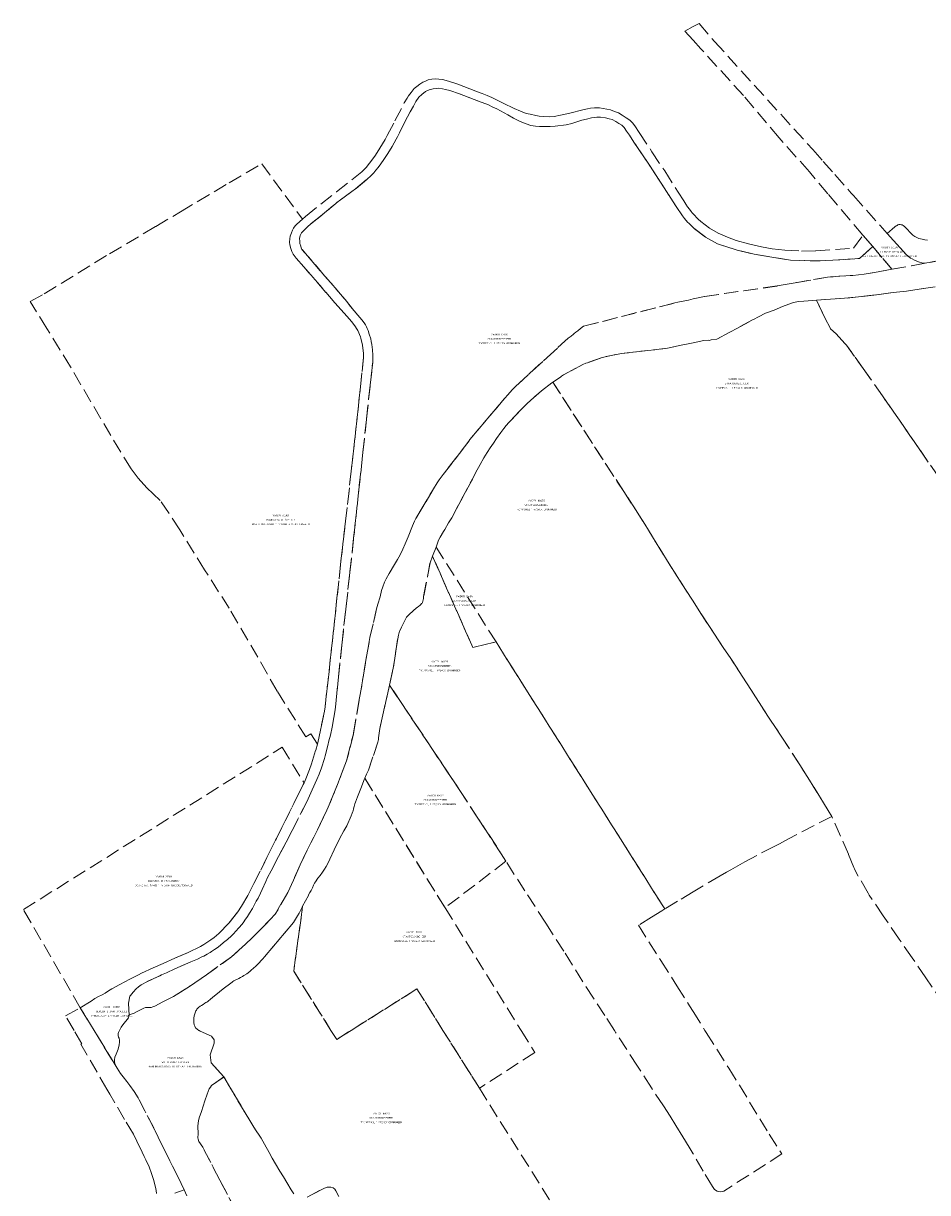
# Model space of a CAD drawing. Header units: metres. Extents: x 188526 to 197860, y 581431 to 587564.
# Tile 25 of 31: x 194523 to 195167, y 585384 to 586217. Entities that reach past the tile are written whole.
import ezdxf
from ezdxf.enums import TextEntityAlignment as Align

# ---------------------------------------------------------------- set-up
doc = ezdxf.new("R2010")
doc.units = ezdxf.units.M
doc.linetypes.add('DASHEDX2', pattern=[14, 10, -4])
doc.layers.add('B-WA-KG-GRENS_KADASTRAAL-G', color=150, linetype='DASHEDX2', lineweight=18)
doc.layers.add('B-WA-KG-GRENS_KADASTRAAL-T50', color=130, linetype='Continuous', lineweight=50)
doc.styles.add('NLCS-ISO-T25', font='NLCS-ISO.ttf', dxfattribs={"height": 2.5})

msp = doc.modelspace()

# ---------------------------------------------------------------- linework, layer by layer
at = {"layer": 'B-WA-KG-GRENS_KADASTRAAL-G'}
for points in [[(195000, 586205.29), (194994.06, 586211.83), (195000, 586214.97), (195004.41, 586217.3), (195015.34, 586204.33), (195085.3, 586127.36), (195092.63, 586118.98), (195100.84, 586109.6), (195112.56, 586096.45), (195114.17, 586094.63), (195133.22, 586073.3), (195138.33, 586067.57), (195151.74, 586052.55), (195152.84, 586051.66), (195154.95, 586050.11), (195156.09, 586049.5), (195157.57, 586048.66), (195159.37, 586047.97), (195161.35, 586047.23), (195163.01, 586046.8), (195165.32, 586046.49), (195141.57, 586042.18), (195127.95, 586058.26), (195120.96, 586066.49), (195096.03, 586095.91), (195082.79, 586111.56), (195061.41, 586135.66), (195035.83, 586165.93), (195005.45, 586199.28), (195000, 586205.29)], [(194588.32, 585475.55), (194573.43, 585500), (194563.61, 585516.14), (194571.33, 585520.91), (194574.04, 585522.61), (194576.18, 585523.77), (194579.18, 585525.25), (194581.38, 585526.58), (194583.77, 585528.09), (194586.02, 585529.54), (194591.84, 585532.7), (194598.8, 585536.48), (194605.07, 585539.67), (194607.14, 585540.74), (194615.5, 585544.61), (194622.57, 585547.68), (194630.83, 585551.33), (194640.49, 585555.55), (194649.1, 585559.67), (194651.66, 585561.09), (194656.66, 585564.47), (194659.02, 585566.21), (194662.17, 585568.88), (194669.34, 585576.34), (194675.79, 585584.48), (194678.47, 585588.56), (194682.89, 585596.11), (194687.25, 585604.52), (194696.54, 585623.13), (194702.6, 585635.39), (194709.52, 585649.26), (194718.77, 585667.76), (194722.43, 585675.11), (194722.97, 585676.32), (194723.66, 585677.87), (194726.9, 585685.75), (194728.26, 585689.85), (194731.28, 585699.67), (194732.51, 585703.95), (194732.77, 585704.84), (194734.73, 585713.89), (194737.45, 585727.39), (194737.89, 585730.45), (194739.88, 585747.59), (194746.41, 585807.77), (194749.2, 585834.12), (194752.51, 585862.62), (194756.54, 585898.33), (194763.16, 585958.44), (194765.32, 585979.36), (194765.36, 585981.16), (194765.31, 585982.2), (194764.5, 585988.18), (194763.42, 585993.05), (194763.07, 585994.07), (194761.16, 585998.43), (194760.23, 586000), (194759.62, 586001.03), (194758.4, 586002.92), (194756.73, 586004.85), (194753.73, 586008.4), (194744.95, 586018.26), (194722.89, 586043.83), (194717.33, 586050.15), (194715.3, 586052.89), (194714.28, 586054.87), (194713.56, 586057.05), (194712.9, 586059.47), (194712.64, 586061.44), (194712.8, 586063.73), (194713.12, 586065.83), (194713.9, 586068.14), (194714.76, 586070.01), (194715.42, 586071.5), (194716.51, 586072.99), (194717.7, 586074.36), (194721.8, 586077.8), (194724.07, 586079.7), (194734.84, 586088.59), (194745.97, 586097.27), (194764.11, 586111.61), (194767.13, 586114.73), (194769.66, 586117.72), (194771.94, 586120.7), (194773.89, 586123.51), (194776.94, 586128.36), (194780.68, 586134.7), (194782.19, 586137.43), (194787.65, 586147.85), (194794.25, 586160.64), (194796.3, 586164.07), (194797.32, 586165.8), (194799.13, 586167.95), (194801.46, 586170.8), (194803.23, 586172.43), (194805.37, 586174.03), (194807.58, 586175.39), (194809.35, 586176.25), (194811.44, 586177), (194814.04, 586177.45), (194816.65, 586177.74), (194818.88, 586177.61), (194821.59, 586177.22), (194825.93, 586176.09), (194832.37, 586173.92), (194840.96, 586170.76), (194846.52, 586168.53), (194849.85, 586167.37), (194853.32, 586166.03), (194856.7, 586164.45), (194864.73, 586160.53), (194872.56, 586156.65), (194877, 586154.65), (194881.16, 586153.11), (194884.02, 586152.53), (194887.91, 586151.75), (194890.5, 586151.21), (194893.26, 586151.05), (194897.42, 586150.77), (194900.98, 586150.97), (194905.55, 586151.9), (194912.14, 586153.35), (194921.37, 586155.72), (194924.77, 586156.41), (194926.96, 586156.79), (194929.73, 586157.21), (194933.35, 586157.09), (194935.98, 586156.75), (194938.6, 586156.25), (194941.11, 586155.66), (194944.1, 586154.62), (194946.91, 586153.54), (194949.6, 586151.96), (194952.37, 586150.05), (194954.89, 586148.24), (194956.79, 586146.46), (194958.43, 586144.36), (194961.72, 586139.63), (194970.64, 586125.89), (194979.77, 586112.21), (194989.43, 586097.12), (194993.52, 586090.91), (194994.94, 586088.44), (194996.14, 586086.61), (194997.35, 586085.01), (194998.59, 586083.32), (194999.24, 586082.43), (195000, 586081.62), (195003.51, 586077.93), (195005.54, 586076.24), (195011.8, 586071.47), (195017.79, 586067.97), (195024.49, 586064.95), (195030.68, 586062.61), (195039.56, 586060.3), (195048.62, 586058.23), (195056.39, 586056.81), (195065.4, 586055.86), (195077.15, 586055.13), (195087.51, 586055.36), (195114.21, 586057.17), (195120.96, 586066.49), (195127.95, 586058.26), (195118.55, 586049.82), (195089.48, 586048.06), (195069.32, 586048.68), (195056.1, 586050.78), (195043.52, 586052.81), (195031.46, 586055.77), (195017.49, 586060.36), (195008.94, 586065.11), (195000.43, 586071.41), (195000, 586071.87), (194997.17, 586074.85), (194996, 586075.72), (194993.83, 586078.23), (194992.47, 586080.18), (194987.98, 586086.96), (194977.23, 586103.39), (194967.48, 586118.46), (194957.89, 586132.75), (194954.78, 586137.67), (194952.7, 586140.61), (194950.81, 586143.11), (194949.16, 586144.68), (194947.23, 586146.07), (194945.03, 586147.38), (194942.44, 586148.78), (194940.17, 586149.34), (194937.69, 586149.92), (194934.18, 586150.42), (194931.46, 586150.61), (194927.65, 586149.95), (194924.02, 586149.17), (194920.68, 586148.43), (194917.17, 586147.12), (194913.76, 586146.09), (194909.65, 586144.98), (194901.76, 586144), (194898.25, 586143.77), (194894.35, 586143.78), (194890.64, 586143.85), (194887.68, 586144), (194884.54, 586144.61), (194881.2, 586145.69), (194876.77, 586147.45), (194872.22, 586149.78), (194868.17, 586152.26), (194860.3, 586156.49), (194856.86, 586157.97), (194854.2, 586159.22), (194847.25, 586161.79), (194833.55, 586167.02), (194826.74, 586169.39), (194823.6, 586170.19), (194821.46, 586170.78), (194819, 586171.12), (194817.16, 586170.93), (194814.95, 586170.64), (194812.07, 586169.91), (194809.39, 586168.78), (194806.74, 586166.71), (194804.8, 586164.84), (194802.56, 586161.57), (194800.84, 586158.34), (194798.41, 586154.19), (194794.69, 586147.13), (194790.92, 586139.43), (194789.43, 586136.5), (194788.64, 586134.84), (194785.7, 586129.69), (194782.62, 586124.58), (194779.87, 586120.34), (194777.65, 586117.17), (194775.78, 586114.74), (194774.01, 586112.73), (194772.67, 586110.94), (194770.74, 586109.03), (194767.64, 586106.14), (194759.55, 586099.41), (194756.96, 586097.49), (194747.85, 586090.95), (194747.27, 586090.48), (194735.74, 586080.92), (194727.48, 586074.29), (194725.69, 586072.64), (194723.97, 586071.03), (194722.56, 586069.58), (194721.14, 586068.1), (194720.12, 586066.17), (194719.68, 586064.03), (194719.85, 586062.28), (194720.04, 586060.52), (194720.63, 586058.7), (194721, 586057.51), (194721.47, 586056.32), (194728.04, 586048.73), (194737.48, 586037.57), (194745.07, 586028.91), (194752.16, 586020.55), (194761.24, 586009.38), (194764.02, 586006.07), (194765.65, 586004.06), (194766.67, 586002.49), (194767.44, 586001.1), (194767.92, 586000), (194768.55, 585998.54), (194769.44, 585995.94), (194770.45, 585992.54), (194770.86, 585990.81), (194771.22, 585988.54), (194771.63, 585984.72), (194771.83, 585980.92), (194771.83, 585976.87), (194771.82, 585975.93), (194770.03, 585959.48), (194767.39, 585935.13), (194764.91, 585911.92), (194761.75, 585883.04), (194758.26, 585850.49), (194755.59, 585826.04), (194752.68, 585800.02), (194749.86, 585774.49), (194747.43, 585751.79), (194745.76, 585735.16), (194745.3, 585730.13), (194744.85, 585726.92), (194744.2, 585722.85), (194742.93, 585715.89), (194741.86, 585710.28), (194740.62, 585706.34), (194739.82, 585702.94), (194738.01, 585695.46), (194737.51, 585693.62), (194735.28, 585687.02), (194733.69, 585682.45), (194732.1, 585678.6), (194728.81, 585671.25), (194724.83, 585662.74), (194714.45, 585642.43), (194710.16, 585634.1), (194704.81, 585623.85), (194699.52, 585613.6), (194697.02, 585608.91), (194695.74, 585605.93), (194693.18, 585600.24), (194692.02, 585597.71), (194690.16, 585594.25), (194688.92, 585592.08), (194686.15, 585586.84), (194684.09, 585583.52), (194682.57, 585580.99), (194680.89, 585578.55), (194680.07, 585577.32), (194678.79, 585575.67), (194676.45, 585572.93), (194674.41, 585570.62), (194672.59, 585568.82), (194671.17, 585567.44), (194668.33, 585564.77), (194665.62, 585562.5), (194663.12, 585560.5), (194661.05, 585558.89), (194659.25, 585557.53), (194657.15, 585556.15), (194656.03, 585555.43), (194653.96, 585554.22), (194651.52, 585552.91), (194650.23, 585552.28), (194647.05, 585550.81), (194642.29, 585548.72), (194631, 585543.72), (194625.06, 585541.06), (194621.42, 585539.46), (194620.29, 585538.89), (194610.55, 585534.41), (194610.07, 585534.13), (194608.39, 585533.26), (194606.98, 585532.33), (194605.02, 585530.94), (194603.4, 585529.47), (194601.26, 585527.23), (194599.28, 585524.87), (194598.78, 585524.25), (194598, 585519.44), (194598.2, 585514.86), (194598.47, 585510.89), (194597.98, 585510.54), (194597.78, 585509.85), (194597.85, 585508.99), (194596.92, 585507.8), (194594.75, 585505.15), (194593.82, 585503.96), (194592.7, 585502.19), (194591.41, 585500), (194590.83, 585498.51), (194590.67, 585497.7), (194590.59, 585496.43), (194590.81, 585495.18), (194591.21, 585494.32), (194591.48, 585492.92), (194591.62, 585491.62), (194591.38, 585489.72), (194590.49, 585486.65), (194589.12, 585483.05), (194588.21, 585480.9), (194587.94, 585478.97), (194587.93, 585477.55), (194588.32, 585475.55)], [(194598.47, 585510.89), (194598.2, 585514.86), (194598, 585519.44), (194598.78, 585524.25), (194599.28, 585524.87), (194601.26, 585527.23), (194603.4, 585529.47), (194605.02, 585530.94), (194606.98, 585532.33), (194608.39, 585533.26), (194610.07, 585534.13), (194610.55, 585534.41), (194620.29, 585538.89), (194621.42, 585539.46), (194625.06, 585541.06), (194631, 585543.72), (194642.29, 585548.72), (194647.05, 585550.81), (194650.23, 585552.28), (194651.52, 585552.91), (194653.96, 585554.22), (194656.03, 585555.43), (194657.15, 585556.15), (194659.25, 585557.53), (194661.05, 585558.89), (194663.12, 585560.5), (194665.62, 585562.5), (194668.33, 585564.77), (194671.17, 585567.44), (194672.59, 585568.82), (194674.41, 585570.62), (194676.45, 585572.93), (194678.79, 585575.67), (194680.07, 585577.32), (194680.89, 585578.55), (194682.57, 585580.99), (194684.09, 585583.52), (194686.15, 585586.84), (194688.92, 585592.08), (194690.16, 585594.25), (194692.02, 585597.71), (194693.18, 585600.24), (194695.74, 585605.93), (194697.02, 585608.91), (194699.52, 585613.6), (194704.81, 585623.85), (194710.16, 585634.1), (194714.45, 585642.43), (194724.83, 585662.74), (194728.81, 585671.25), (194732.1, 585678.6), (194733.69, 585682.45), (194735.28, 585687.02), (194737.51, 585693.62), (194738.01, 585695.46), (194739.82, 585702.94), (194740.62, 585706.34), (194741.86, 585710.28), (194742.93, 585715.89), (194744.2, 585722.85), (194744.85, 585726.92), (194745.3, 585730.13), (194745.76, 585735.16), (194747.43, 585751.79), (194749.86, 585774.49), (194752.68, 585800.02), (194755.59, 585826.04), (194758.26, 585850.49), (194761.75, 585883.04), (194764.91, 585911.92), (194767.39, 585935.13), (194770.03, 585959.48), (194771.82, 585975.93), (194771.83, 585976.87), (194771.83, 585980.92), (194771.63, 585984.72), (194771.22, 585988.54), (194770.86, 585990.81), (194770.45, 585992.54), (194769.44, 585995.94), (194768.55, 585998.54), (194767.92, 586000), (194767.44, 586001.1), (194766.67, 586002.49), (194765.65, 586004.06), (194764.02, 586006.07), (194761.24, 586009.38), (194752.16, 586020.55), (194745.07, 586028.91), (194737.48, 586037.57), (194728.04, 586048.73), (194721.47, 586056.32), (194721, 586057.51), (194720.63, 586058.7), (194720.04, 586060.52), (194719.85, 586062.28), (194719.68, 586064.03), (194720.12, 586066.17), (194721.14, 586068.1), (194722.56, 586069.58), (194723.97, 586071.03), (194725.69, 586072.64), (194727.48, 586074.29), (194735.74, 586080.92), (194747.27, 586090.48), (194747.85, 586090.95), (194756.96, 586097.49), (194759.55, 586099.41), (194767.64, 586106.14), (194770.74, 586109.03), (194772.67, 586110.94), (194774.01, 586112.73), (194775.78, 586114.74), (194777.65, 586117.17), (194779.87, 586120.34), (194782.62, 586124.58), (194785.7, 586129.69), (194788.64, 586134.84), (194789.43, 586136.5), (194790.92, 586139.43), (194794.69, 586147.13), (194798.41, 586154.19), (194800.84, 586158.34), (194802.56, 586161.57), (194804.8, 586164.84), (194806.74, 586166.71), (194809.39, 586168.78), (194812.07, 586169.91), (194814.95, 586170.64), (194817.16, 586170.93), (194819, 586171.12), (194821.46, 586170.78), (194823.6, 586170.19), (194826.74, 586169.39), (194833.55, 586167.02), (194847.25, 586161.79), (194854.2, 586159.22), (194856.86, 586157.97), (194860.3, 586156.49), (194868.17, 586152.26), (194872.22, 586149.78), (194876.77, 586147.45), (194881.2, 586145.69), (194884.54, 586144.61), (194887.68, 586144), (194890.64, 586143.85), (194894.35, 586143.78), (194898.25, 586143.77), (194901.76, 586144), (194909.65, 586144.98), (194913.76, 586146.09), (194917.17, 586147.12), (194920.68, 586148.43), (194924.02, 586149.17), (194927.65, 586149.95), (194931.46, 586150.61), (194934.18, 586150.42), (194937.69, 586149.92), (194940.17, 586149.34), (194942.44, 586148.78), (194945.03, 586147.38), (194947.23, 586146.07), (194949.16, 586144.68), (194950.81, 586143.11), (194952.7, 586140.61), (194954.78, 586137.67), (194957.89, 586132.75), (194967.48, 586118.46), (194977.23, 586103.39), (194987.98, 586086.96), (194992.47, 586080.18), (194993.83, 586078.23), (194996, 586075.72), (194997.17, 586074.85), (195000, 586071.87), (195000.43, 586071.41), (195008.94, 586065.11), (195017.49, 586060.36), (195031.46, 586055.77), (195043.52, 586052.81), (195056.1, 586050.78), (195069.32, 586048.68), (195089.48, 586048.06), (195118.55, 586049.82), (195127.95, 586058.26), (195141.57, 586042.18), (195121.92, 586038.61), (195113.68, 586037.74), (195097.94, 586036.76), (195095.61, 586036.43), (195074.03, 586032.74), (195059.9, 586030.23), (195008.23, 586022.79), (195000, 586021.12), (194996.68, 586020.25), (194989.16, 586018.7), (194986.95, 586018.16), (194921.86, 586001.54), (194919.94, 586000), (194917.85, 585998.31), (194916.59, 585997.33), (194915.4, 585996.48), (194914.96, 585996.07), (194914.3, 585995.49), (194913.63, 585994.94), (194913.07, 585994.48), (194911.11, 585993.12), (194875.34, 585960.31), (194874.5, 585959.52), (194873.07, 585958.16), (194871.07, 585956.22), (194840.96, 585920.8), (194840.26, 585919.66), (194822.02, 585895.87), (194819.2, 585892.16), (194817.74, 585890.06), (194802.64, 585864.72), (194801.57, 585862.7), (194800.13, 585859.33), (194797.11, 585851.57), (194795.07, 585846.61), (194793.41, 585842.73), (194791.46, 585838.81), (194789.48, 585835.29), (194787.3, 585831.87), (194783.62, 585825.52), (194781.46, 585821.67), (194780.35, 585819.22), (194778.96, 585815.97), (194778.11, 585813.29), (194777.06, 585808.85), (194776.7, 585807.5), (194775.89, 585805.12), (194775.45, 585803.7), (194774.59, 585800.33), (194769.86, 585779.83), (194767.48, 585766.35), (194765.08, 585751.81), (194762.3, 585735.62), (194758.08, 585711.28), (194753.49, 585692.64), (194749.71, 585682.63), (194743.46, 585666.95), (194738.56, 585655.14), (194738.53, 585655.42), (194732.45, 585642.83), (194725.22, 585628.35), (194720.17, 585617.99), (194715.35, 585607.07), (194711.41, 585598.3), (194702.49, 585582.79), (194698.88, 585578.93), (194685.6, 585565.37), (194671.39, 585552.46), (194653.42, 585539.59), (194641.47, 585531.34), (194629.89, 585524.2), (194622.49, 585520.28), (194616.65, 585517.3), (194615.2, 585516.72), (194614.03, 585516.3), (194613.29, 585516.18), (194612.99, 585516.2), (194612.05, 585516.19), (194611.08, 585516.27), (194610.04, 585516.2), (194608.79, 585515.83), (194604.1, 585513.44), (194601.91, 585512.34), (194599.84, 585511.44), (194598.47, 585510.89)], [(194732.51, 585703.95), (194727.75, 585711.29), (194724.21, 585709.18), (194703.78, 585741.58), (194689.97, 585765.86), (194669.71, 585800.64), (194652.1, 585828.03), (194634.48, 585856.42), (194620.55, 585877.55), (194615.52, 585882.23), (194610.94, 585886.51), (194604.85, 585893.36), (194599.89, 585899.89), (194585.33, 585923.63), (194556.6, 585972.66), (194539.8, 586000), (194528, 586019.2), (194537.97, 586024.71), (194584.4, 586053.12), (194617.42, 586072.7), (194634.89, 586083.06), (194669.54, 586103.7), (194692.82, 586117.22), (194721.8, 586077.8), (194717.7, 586074.36), (194716.51, 586072.99), (194715.42, 586071.5), (194714.76, 586070.01), (194713.9, 586068.14), (194713.12, 586065.83), (194712.8, 586063.73), (194712.64, 586061.44), (194712.9, 586059.47), (194713.56, 586057.05), (194714.28, 586054.87), (194715.3, 586052.89), (194717.33, 586050.15), (194722.89, 586043.83), (194744.95, 586018.26), (194753.73, 586008.4), (194756.73, 586004.85), (194758.4, 586002.92), (194759.62, 586001.03), (194760.23, 586000), (194761.16, 585998.43), (194763.07, 585994.07), (194763.42, 585993.05), (194764.5, 585988.18), (194765.31, 585982.2), (194765.36, 585981.16), (194765.32, 585979.36), (194763.16, 585958.44), (194756.54, 585898.33), (194752.51, 585862.62), (194749.2, 585834.12), (194746.41, 585807.77), (194739.88, 585747.59), (194737.89, 585730.45), (194737.45, 585727.39), (194734.73, 585713.89), (194732.77, 585704.84), (194732.51, 585703.95)], [(194900.06, 585961.71), (194950.57, 585883.9), (194958.89, 585871.07), (194965.64, 585860.62), (194973.69, 585847.29), (194981.02, 585835.36), (194982.93, 585832.23), (195000, 585805.63), (195004.41, 585798.76), (195011.16, 585788.43), (195022.01, 585772.02), (195026.4, 585765.6), (195044.41, 585737.64), (195047.04, 585733.48), (195055.18, 585720.85), (195063.21, 585708.9), (195075.91, 585689.14), (195082.94, 585678.25), (195098.72, 585652.43), (195067.89, 585636.34), (195061.46, 585632.94), (195057.69, 585631.07), (195036.93, 585620.14), (195030.11, 585616.24), (195026.85, 585614.46), (195023.74, 585612.76), (195019.29, 585610.18), (195001.32, 585599.5), (195000, 585598.71), (194988.82, 585591.96), (194979.82, 585586.48), (194859.67, 585776.66), (194816.94, 585844.3), (194818.77, 585849.14), (194819.95, 585851.32), (194822.34, 585855.27), (194823.14, 585856.89), (194825.73, 585861.62), (194828.09, 585865.04), (194842.83, 585892.71), (194845.12, 585897.22), (194848.34, 585903.07), (194850.91, 585907.85), (194853.27, 585911.62), (194855.51, 585914.93), (194857.87, 585918.35), (194860.12, 585921.69), (194863.1, 585925.78), (194865.23, 585928.64), (194866.94, 585930.84), (194868.79, 585932.91), (194870.35, 585934.73), (194881.8, 585946.52), (194892.08, 585955.55), (194899.41, 585961.28), (194900.06, 585961.71)], [(194816.94, 585844.3), (194859.67, 585776.66), (194843.11, 585772.78), (194814.47, 585837.75), (194816.94, 585844.3)], [(195000, 585412.05), (194997.15, 585416.9), (194992.75, 585424.14), (194987.79, 585432.27), (194983.73, 585438.82), (194978.86, 585446.32), (194970.34, 585459.15), (194960.38, 585474.5), (194945.04, 585498.32), (194943.97, 585500), (194937.27, 585510.52), (194929.18, 585522.85), (194921.54, 585534.63), (194908, 585556.32), (194895.1, 585576.36), (194880.23, 585599.33), (194866.73, 585620.48), (194863.37, 585625.75), (194846.82, 585651.21), (194833.88, 585670.93), (194815.43, 585698.57), (194783.81, 585745.98), (194786.51, 585758.07), (194788.06, 585768.5), (194789.65, 585778.96), (194790.22, 585781.55), (194790.41, 585782.46), (194790.72, 585783.45), (194791, 585784.29), (194791.83, 585786.04), (194792.24, 585787.15), (194795.46, 585793.41), (194796.02, 585794.29), (194797.51, 585795.98), (194798, 585796.49), (194802.98, 585801.03), (194803.49, 585801.33), (194804.79, 585802.24), (194805.41, 585802.69), (194806.12, 585803.24), (194806.68, 585803.98), (194806.97, 585804.41), (194807.2, 585804.81), (194807.56, 585805.67), (194807.84, 585806.69), (194807.98, 585807.57), (194808.11, 585809.12), (194812.72, 585833.1), (194814.47, 585837.75), (194843.11, 585772.78), (194859.67, 585776.66), (194979.82, 585586.48), (194977.81, 585585.25), (194970.48, 585580.69), (194961.11, 585574.9), (194977.07, 585549.71), (194988.44, 585531.69), (194997.5, 585517.54), (195000, 585513.51), (195008.37, 585500), (195009.32, 585498.46), (195025.42, 585473.11), (195033.01, 585460.87), (195054.1, 585425.96), (195063.27, 585412), (195021.95, 585385.55), (195019.41, 585384.93), (195017.05, 585385.38), (195015.25, 585386.68), (195013.78, 585388.68), (195007.29, 585399.65), (195000, 585412.05)], [(194866.73, 585620.48), (194823.36, 585587.35), (194766.13, 585679.68), (194767.35, 585682.61), (194768.82, 585685.4), (194775.53, 585705.33), (194775.87, 585707.2), (194776.03, 585708.35), (194776.91, 585715.1), (194783.81, 585745.98), (194815.43, 585698.57), (194833.88, 585670.93), (194846.82, 585651.21), (194863.37, 585625.75), (194866.73, 585620.48)], [(194563.61, 585516.14), (194523.08, 585586.05), (194707.48, 585701.66), (194722.97, 585676.32), (194722.43, 585675.11), (194718.77, 585667.76), (194709.52, 585649.26), (194702.6, 585635.39), (194696.54, 585623.13), (194687.25, 585604.52), (194682.89, 585596.11), (194678.47, 585588.56), (194675.79, 585584.48), (194669.34, 585576.34), (194662.17, 585568.88), (194659.02, 585566.21), (194656.66, 585564.47), (194651.66, 585561.09), (194649.1, 585559.67), (194640.49, 585555.55), (194630.83, 585551.33), (194622.57, 585547.68), (194615.5, 585544.61), (194607.14, 585540.74), (194605.07, 585539.67), (194598.8, 585536.48), (194591.84, 585532.7), (194586.02, 585529.54), (194583.77, 585528.09), (194581.38, 585526.58), (194579.18, 585525.25), (194576.18, 585523.77), (194574.04, 585522.61), (194571.33, 585520.91), (194563.61, 585516.14)], [(194847.78, 585458.8), (194821.87, 585500), (194803.33, 585529.49), (194756.44, 585500), (194746.19, 585493.55), (194742.13, 585500), (194715.58, 585542.23), (194721.96, 585588.42), (194726.05, 585596.12), (194726.18, 585596.45), (194727.16, 585598.1), (194728.01, 585599.69), (194728.86, 585601.54), (194729.63, 585603.52), (194730.3, 585604.76), (194731, 585605.87), (194732.87, 585608.3), (194734.4, 585610.25), (194736.07, 585612.65), (194737.56, 585614.9), (194738.59, 585616.65), (194739.77, 585618.95), (194741.24, 585621.84), (194744.36, 585628.52), (194748.3, 585636.45), (194751.23, 585642.02), (194753.36, 585645.66), (194756.46, 585652.89), (194757.28, 585654.63), (194757.8, 585655.9), (194757.93, 585656.33), (194758.24, 585657.78), (194758.71, 585659.55), (194759.13, 585661.25), (194759.67, 585662.62), (194761.04, 585666.35), (194763.37, 585672.4), (194765.9, 585679.12), (194766.13, 585679.68), (194823.36, 585587.35), (194877.5, 585500), (194887.28, 585484.22), (194847.78, 585458.8)]]:
    msp.add_lwpolyline(points, close=True, dxfattribs=at)
for points in [[(195178.43, 586048.87), (195165.32, 586046.49), (195163.01, 586046.8), (195161.35, 586047.23), (195159.37, 586047.97), (195157.57, 586048.66), (195156.09, 586049.5), (195154.95, 586050.11), (195152.84, 586051.66), (195151.74, 586052.55), (195138.33, 586067.57), (195138.33, 586067.57), (195143.76, 586072.45), (195144.54, 586073.09), (195145.23, 586073.44), (195145.93, 586073.82), (195146.56, 586073.96), (195147.38, 586074), (195148.23, 586073.86), (195148.91, 586073.7), (195149.57, 586073.39), (195150.57, 586072.52), (195156.49, 586066.52), (195157.84, 586065.45), (195160.78, 586064.07), (195163.03, 586063.51), (195164.97, 586063.01), (195167.05, 586062.86)], [(194639.41, 585382.09), (194637.6, 585386.38), (194616.88, 585428.48), (194616.74, 585428.86), (194604.84, 585451.84), (194601.85, 585456.56), (194598.81, 585460.8), (194596.7, 585463.46), (194594.05, 585466.91), (194592.29, 585469.26), (194589.78, 585473.16), (194588.32, 585475.55), (194587.93, 585477.55), (194587.94, 585478.97), (194588.21, 585480.9), (194589.12, 585483.05), (194590.49, 585486.65), (194591.38, 585489.72), (194591.62, 585491.62), (194591.48, 585492.92), (194591.21, 585494.32), (194590.81, 585495.18), (194590.59, 585496.43), (194590.67, 585497.7), (194590.83, 585498.51), (194591.41, 585500), (194592.7, 585502.19), (194593.82, 585503.96), (194594.75, 585505.15), (194596.92, 585507.8), (194597.85, 585508.99), (194597.78, 585509.85), (194597.98, 585510.54), (194598.47, 585510.89), (194599.84, 585511.44), (194601.91, 585512.34), (194604.1, 585513.44), (194608.79, 585515.83), (194610.04, 585516.2), (194611.08, 585516.27), (194612.05, 585516.19), (194612.99, 585516.2), (194613.29, 585516.18), (194614.03, 585516.3), (194615.2, 585516.72), (194616.65, 585517.3), (194622.49, 585520.28), (194629.89, 585524.2), (194641.47, 585531.34), (194653.42, 585539.59), (194671.39, 585552.46), (194685.6, 585565.37), (194698.88, 585578.93), (194702.49, 585582.79), (194711.41, 585598.3), (194715.35, 585607.07), (194720.17, 585617.99), (194725.22, 585628.35), (194732.45, 585642.83), (194738.53, 585655.42), (194738.56, 585655.14), (194743.46, 585666.95), (194749.71, 585682.63), (194753.49, 585692.64), (194758.08, 585711.28), (194762.3, 585735.62), (194765.08, 585751.81), (194767.48, 585766.35), (194769.86, 585779.83), (194774.59, 585800.33), (194775.45, 585803.7), (194775.89, 585805.12), (194776.7, 585807.5), (194777.06, 585808.85), (194778.11, 585813.29), (194778.96, 585815.97), (194780.35, 585819.22), (194781.46, 585821.67), (194783.62, 585825.52), (194787.3, 585831.87), (194789.48, 585835.29), (194791.46, 585838.81), (194793.41, 585842.73), (194795.07, 585846.61), (194797.11, 585851.57), (194800.13, 585859.33), (194801.57, 585862.7), (194802.64, 585864.72), (194817.74, 585890.06), (194819.2, 585892.16), (194822.02, 585895.87), (194840.26, 585919.66), (194840.96, 585920.8), (194871.07, 585956.22), (194873.07, 585958.16), (194874.5, 585959.52), (194875.34, 585960.31), (194911.11, 585993.12), (194913.07, 585994.48), (194913.63, 585994.94), (194914.3, 585995.49), (194914.96, 585996.07), (194915.4, 585996.48), (194916.59, 585997.33), (194917.85, 585998.31), (194919.94, 586000), (194921.86, 586001.54), (194986.95, 586018.16), (194989.16, 586018.7), (194996.68, 586020.25), (195000, 586021.12), (195008.23, 586022.79), (195059.9, 586030.23), (195074.03, 586032.74), (195095.61, 586036.43), (195097.94, 586036.76), (195113.68, 586037.74), (195121.92, 586038.61), (195141.57, 586042.18), (195165.32, 586046.49), (195178.43, 586048.87)], [(195172.42, 586029.74), (195160.91, 586027.92), (195152.09, 586026.63), (195142.43, 586025.5), (195130.56, 586024.01), (195119.69, 586022.72), (195107.82, 586021.46), (195087.93, 586020.12), (195078.95, 586019.52), (195075.09, 586019.07), (195071.58, 586018.48), (195068.23, 586017.29), (195063.68, 586015.59), (195057.75, 586013.13), (195051.63, 586010.8), (195046.49, 586008.24), (195042.91, 586006.39), (195042.21, 586006.04), (195031.04, 586000), (195016.97, 585992.39), (195012.93, 585991.84), (195011.5, 585991.39), (195010.87, 585991.55), (195007.72, 585991.52), (195000, 585989.86), (194981.74, 585985.92), (194948.95, 585982.08), (194947.91, 585981.91), (194935.23, 585979.33), (194924.71, 585975.43), (194923.67, 585975.18), (194923.16, 585974.98), (194921.94, 585974.53), (194907.76, 585966.98), (194907.02, 585966.5), (194906.28, 585965.95), (194905.51, 585965.34), (194900.06, 585961.71), (194899.41, 585961.28), (194892.08, 585955.55), (194881.8, 585946.52), (194870.35, 585934.73), (194868.79, 585932.91), (194866.94, 585930.84), (194865.23, 585928.64), (194863.1, 585925.78), (194860.12, 585921.69), (194857.87, 585918.35), (194855.51, 585914.93), (194853.27, 585911.62), (194850.91, 585907.85), (194848.34, 585903.07), (194845.12, 585897.22), (194842.83, 585892.71), (194828.09, 585865.04), (194825.73, 585861.62), (194823.14, 585856.89), (194822.34, 585855.27), (194819.95, 585851.32), (194818.77, 585849.14), (194816.94, 585844.3), (194814.47, 585837.75), (194812.72, 585833.1), (194808.11, 585809.12), (194807.98, 585807.57), (194807.84, 585806.69), (194807.56, 585805.67), (194807.2, 585804.81), (194806.97, 585804.41), (194806.68, 585803.98), (194806.12, 585803.24), (194805.41, 585802.69), (194804.79, 585802.24), (194803.49, 585801.33), (194802.98, 585801.03), (194798, 585796.49), (194797.51, 585795.98), (194796.02, 585794.29), (194795.46, 585793.41), (194792.24, 585787.15), (194791.83, 585786.04), (194791, 585784.29), (194790.72, 585783.45), (194790.41, 585782.46), (194790.22, 585781.55), (194789.65, 585778.96), (194788.06, 585768.5), (194786.51, 585758.07), (194783.81, 585745.98), (194776.91, 585715.1), (194776.03, 585708.35), (194775.87, 585707.2), (194775.53, 585705.33), (194768.82, 585685.4), (194767.35, 585682.61), (194766.13, 585679.68), (194765.9, 585679.12), (194763.37, 585672.4), (194761.04, 585666.35), (194759.67, 585662.62), (194759.13, 585661.25), (194758.71, 585659.55), (194758.24, 585657.78), (194757.93, 585656.33), (194757.8, 585655.9), (194757.28, 585654.63), (194756.46, 585652.89), (194753.36, 585645.66), (194751.23, 585642.02), (194748.3, 585636.45), (194744.36, 585628.52), (194741.24, 585621.84), (194739.77, 585618.95), (194738.59, 585616.65), (194737.56, 585614.9), (194736.07, 585612.65), (194734.4, 585610.25), (194732.87, 585608.3), (194731, 585605.87), (194730.3, 585604.76), (194729.63, 585603.52), (194728.86, 585601.54), (194728.01, 585599.69), (194727.16, 585598.1), (194726.18, 585596.45), (194726.05, 585596.12), (194721.96, 585588.42), (194721.58, 585587.69), (194719.47, 585583.54), (194718.29, 585581.49), (194715.41, 585576.94), (194694.82, 585552.38), (194693.54, 585550.94), (194692.36, 585549.75), (194690.95, 585548.11), (194690.06, 585547.12), (194688.93, 585546.01), (194686.81, 585544.12), (194685.59, 585543.14), (194684.36, 585542.03), (194682.29, 585540.24), (194680.15, 585538.98), (194679.18, 585538.46), (194677.67, 585537.68), (194676.45, 585537.03), (194675.02, 585536.3), (194674.36, 585535.97), (194673.82, 585535.65), (194673.01, 585535.17), (194672.22, 585534.74), (194671.81, 585534.39), (194670.76, 585533.66), (194665.35, 585529.48), (194660.11, 585525.3), (194657.91, 585523.58), (194656.05, 585522.02), (194654.92, 585520.98), (194654.34, 585520.61), (194653.62, 585520.08), (194653.11, 585519.73), (194652.29, 585519.27), (194650.99, 585518.47), (194649.92, 585517.79), (194649.08, 585517.29), (194648.65, 585517.04), (194648.03, 585516.53), (194647.6, 585516.16), (194646.65, 585515.07), (194646.24, 585514.46), (194645.96, 585513.85), (194645.55, 585513.25), (194644.95, 585511.17), (194644.79, 585510.3), (194644.5, 585508.63), (194644.47, 585507.84), (194644.49, 585506.57), (194644.48, 585505.55), (194644.53, 585505.02), (194644.68, 585504.46), (194644.75, 585503.93), (194645.1, 585503.06), (194645.73, 585501.71), (194647.97, 585500), (194648.19, 585499.84), (194648.9, 585499.48), (194657.08, 585495.93), (194659.03, 585493.26), (194659.03, 585490.95), (194656.19, 585482.59), (194656.72, 585476.91), (194665.82, 585466.85), (194657.13, 585460.71), (194656.23, 585459.5), (194655.48, 585458.26), (194654.01, 585454.66), (194652.27, 585449.87), (194649.8, 585442.25), (194648.32, 585437.73), (194647.82, 585435.6), (194647.65, 585433.78), (194647.41, 585431.7), (194647.45, 585426.41), (194647.37, 585423.44), (194647.47, 585422.4), (194647.96, 585420.84), (194650.78, 585416.76), (194662.95, 585393.37), (194674.93, 585370.61)], [(195191.37, 585870.27), (195161.05, 585914.24), (195134.92, 585951.91), (195121.22, 585971.4), (195109.18, 585988.11), (195108, 585989.36), (195101.79, 585996.13), (195097.83, 585999.83), (195097.75, 586000), (195093.82, 586007.52), (195087.93, 586020.12), (195107.82, 586021.46), (195119.69, 586022.72), (195130.56, 586024.01), (195142.43, 586025.5), (195152.09, 586026.63), (195160.91, 586027.92), (195172.42, 586029.74)], [(195178.27, 585519.2), (195165.71, 585537.49), (195156.1, 585551.6), (195146.82, 585565.06), (195135.48, 585581.59), (195125.43, 585596.28), (195124.62, 585597.8), (195115.57, 585613.47), (195114.84, 585614.99), (195114.39, 585616.03), (195110.64, 585625.61), (195098.72, 585652.43), (195082.94, 585678.25), (195075.91, 585689.14), (195063.21, 585708.9), (195055.18, 585720.85), (195047.04, 585733.48), (195044.41, 585737.64), (195026.4, 585765.6), (195022.01, 585772.02), (195011.16, 585788.43), (195004.41, 585798.76), (195000, 585805.63), (194982.93, 585832.23), (194981.02, 585835.36), (194973.69, 585847.29), (194965.64, 585860.62), (194958.89, 585871.07), (194950.57, 585883.9), (194900.06, 585961.71), (194905.51, 585965.34), (194906.28, 585965.95), (194907.02, 585966.5), (194907.76, 585966.98), (194921.94, 585974.53), (194923.16, 585974.98), (194923.67, 585975.18), (194924.71, 585975.43), (194935.23, 585979.33), (194947.91, 585981.91), (194948.95, 585982.08), (194981.74, 585985.92), (195000, 585989.86), (195000, 585989.86), (195007.72, 585991.52), (195010.87, 585991.55), (195011.5, 585991.39), (195012.93, 585991.84), (195016.97, 585992.39), (195031.04, 586000), (195042.21, 586006.04), (195042.91, 586006.39), (195046.49, 586008.24), (195051.63, 586010.8), (195057.75, 586013.13), (195063.68, 586015.59), (195068.23, 586017.29), (195071.58, 586018.48), (195075.09, 586019.07), (195078.95, 586019.52), (195087.93, 586020.12), (195093.82, 586007.52), (195097.75, 586000), (195097.83, 585999.83), (195101.79, 585996.13), (195108, 585989.36), (195109.18, 585988.11), (195121.22, 585971.4), (195134.92, 585951.91), (195161.05, 585914.24), (195191.37, 585870.27)], [(194715.58, 585383.59), (194713.83, 585386.5), (194710.74, 585391.69), (194708.38, 585395.63), (194705.63, 585399.73), (194702.59, 585404.93), (194700.34, 585408.87), (194698.1, 585412.93), (194694.9, 585418.88), (194692.36, 585423.25), (194691.47, 585424.54), (194688.38, 585429.23), (194686.5, 585432.28), (194684.45, 585435.89), (194680.98, 585441.28), (194665.82, 585466.85), (194656.72, 585476.91), (194656.19, 585482.59), (194659.03, 585490.95), (194659.03, 585493.26), (194657.08, 585495.93), (194648.9, 585499.48), (194648.19, 585499.84), (194647.97, 585500), (194645.73, 585501.71), (194645.1, 585503.06), (194644.75, 585503.93), (194644.68, 585504.46), (194644.53, 585505.02), (194644.48, 585505.55), (194644.49, 585506.57), (194644.47, 585507.84), (194644.5, 585508.63), (194644.79, 585510.3), (194644.95, 585511.17), (194645.55, 585513.25), (194645.96, 585513.85), (194646.24, 585514.46), (194646.65, 585515.07), (194647.6, 585516.16), (194648.03, 585516.53), (194648.65, 585517.04), (194649.08, 585517.29), (194649.92, 585517.79), (194650.99, 585518.47), (194652.29, 585519.27), (194653.11, 585519.73), (194653.62, 585520.08), (194654.34, 585520.61), (194654.92, 585520.98), (194656.05, 585522.02), (194657.91, 585523.58), (194660.11, 585525.3), (194665.35, 585529.48), (194670.76, 585533.66), (194671.81, 585534.39), (194672.22, 585534.74), (194673.01, 585535.17), (194673.82, 585535.65), (194674.36, 585535.97), (194675.02, 585536.3), (194676.45, 585537.03), (194677.67, 585537.68), (194679.18, 585538.46), (194680.15, 585538.98), (194682.29, 585540.24), (194684.36, 585542.03), (194685.59, 585543.14), (194686.81, 585544.12), (194688.93, 585546.01), (194690.06, 585547.12), (194690.95, 585548.11), (194692.36, 585549.75), (194693.54, 585550.94), (194694.82, 585552.38), (194715.41, 585576.94), (194718.29, 585581.49), (194719.47, 585583.54), (194721.58, 585587.69), (194721.96, 585588.42), (194715.58, 585542.23), (194742.13, 585500), (194746.19, 585493.55), (194756.44, 585500), (194803.33, 585529.49), (194821.87, 585500), (194847.78, 585458.8), (194911.56, 585357.39)], [(194617.93, 585383.83), (194617.7, 585385.94), (194617.18, 585388.28), (194615.71, 585393.85), (194614.42, 585398.15), (194612.63, 585402.77), (194610.26, 585407.86), (194609.2, 585410.19), (194607.76, 585413.31), (194603.91, 585421.05), (194601.38, 585426.06), (194595.02, 585436.61), (194588.21, 585448.49), (194584.68, 585454.5), (194582.6, 585458.02), (194564.04, 585490.1), (194564.81, 585490.44), (194559.18, 585500), (194553.14, 585510.26), (194563.61, 585516.14), (194573.43, 585500), (194588.32, 585475.55), (194589.78, 585473.16), (194592.29, 585469.26), (194594.05, 585466.91), (194596.7, 585463.46), (194598.81, 585460.8), (194601.85, 585456.56), (194604.84, 585451.84), (194616.74, 585428.86), (194616.88, 585428.48), (194637.6, 585386.38), (194630.89, 585383.91)], [(194674.93, 585370.61), (194662.95, 585393.37), (194650.78, 585416.76), (194647.96, 585420.84), (194647.47, 585422.4), (194647.37, 585423.44), (194647.45, 585426.41), (194647.41, 585431.7), (194647.65, 585433.78), (194647.82, 585435.6), (194648.32, 585437.73), (194649.8, 585442.25), (194652.27, 585449.87), (194654.01, 585454.66), (194655.48, 585458.26), (194656.23, 585459.5), (194657.13, 585460.71), (194665.82, 585466.85), (194680.98, 585441.28), (194684.45, 585435.89), (194686.5, 585432.28), (194688.38, 585429.23), (194691.47, 585424.54), (194692.36, 585423.25), (194694.9, 585418.88), (194698.1, 585412.93), (194700.34, 585408.87), (194702.59, 585404.93), (194705.63, 585399.73), (194708.38, 585395.63), (194710.74, 585391.69), (194713.83, 585386.5), (194715.58, 585383.59)], [(194630.89, 585383.91), (194637.6, 585386.38), (194639.41, 585382.09)], [(194747.83, 585381.69), (194745.61, 585385.64), (194744.83, 585386.77), (194743.72, 585387.73), (194742.08, 585388.33), (194740.62, 585388.42), (194739.31, 585388.27), (194737.46, 585387.68), (194725.11, 585381.17)], [(194725.11, 585381.17), (194737.46, 585387.68), (194739.31, 585388.27), (194740.62, 585388.42), (194742.08, 585388.33), (194743.72, 585387.73), (194744.83, 585386.77), (194745.61, 585385.64), (194747.83, 585381.69)]]:
    msp.add_lwpolyline(points, dxfattribs=at)

# ---------------------------------------------------------------- texts
at = {"layer": 'B-WA-KG-GRENS_KADASTRAAL-T50', "style": 'NLCS-ISO-T25'}
for s, p in [('WETTERSKIP FRYSLAN', (195139.91, 586053.96)), ('VWD01I 00389', (195139.91, 586057.08)), ('HARLINGERSTRWG 113 8914AZ LEEUWARDEN', (195139.91, 586050.83)), ('VWD01I 00378', (194861.99, 585995.05)), ('TROMPSNGL 1 9724CX GRONINGEN', (194861.99, 585988.8)), ('STAATSBOSBEHEER', (194861.99, 585991.93)), ('STAATSBOSBEHEER', (195031.01, 585960.22)), ('VWD01I 00436', (195031.01, 585963.34)), ('TROMPSNGL 1 9724CX GRONINGEN', (195031.01, 585957.09)), ('VWD01I 00435', (194888.43, 585876.7)), ('TROMPSNGL 1 9724CX GRONINGEN', (194888.43, 585870.45)), ('STAATSBOSBEHEER', (194888.43, 585873.57)), ('BOARG NAUTAWEI 11 9108AK BROEKSTERWALD', (194706.32, 585859.94)), ('KOONSTRA W. (WYTSE)', (194706.32, 585863.06)), ('VWD01I 00881', (194706.32, 585866.19)), ('TROMPSNGL 1 9724CX GRONINGEN', (194837.07, 585802.29)), ('STAATSBOSBEHEER', (194837.07, 585805.42)), ('VWD01I 00434', (194837.07, 585808.54)), ('VWD01I 00433', (194819.58, 585762.05)), ('TROMPSNGL 1 9724CX GRONINGEN', (194819.58, 585755.8)), ('STAATSBOSBEHEER', (194819.58, 585758.93)), ('TROMPSNGL 1 9724CX GRONINGEN', (194816.43, 585660.41)), ('STAATSBOSBEHEER', (194816.43, 585663.54)), ('VWD01I 00432', (194816.43, 585666.66)), ('BOARG NAUTAWEI 11 9108AK BROEKSTERWALD', (194623.02, 585602.65)), ('DIJKSTRA M. (MARJANNA)', (194623.02, 585605.77)), ('VWD01I 00381', (194623.02, 585608.9)), ('VWD01I 00431', (194801.43, 585569.24)), ('TROMPSNGL 1 9724CX GRONINGEN', (194801.43, 585562.99)), ('STAATSBOSBEHEER', (194801.43, 585566.11)), ('HYNSTEBLOM 4 9104BR DAMWALD', (194585.85, 585509.76)), ('GEMEENTE DANTUMADEEL', (194585.85, 585512.88)), ('VWD01I 00883', (194585.85, 585516.01)), ('WETTERSKIP FRYSLAN', (194631.28, 585476.74)), ('VWD01I 00429', (194631.28, 585479.87)), ('HARLINGERSTRWG 113 8914AZ LEEUWARDEN', (194631.28, 585473.62)), ('STAATSBOSBEHEER', (194778.01, 585437)), ('VWD01I 00430', (194778.01, 585440.13)), ('TROMPSNGL 1 9724CX GRONINGEN', (194778.01, 585433.88))]:
    msp.add_text(s, height=1.25, dxfattribs=at).set_placement(p, align=Align.CENTER)

doc.saveas('drawing.dxf')
